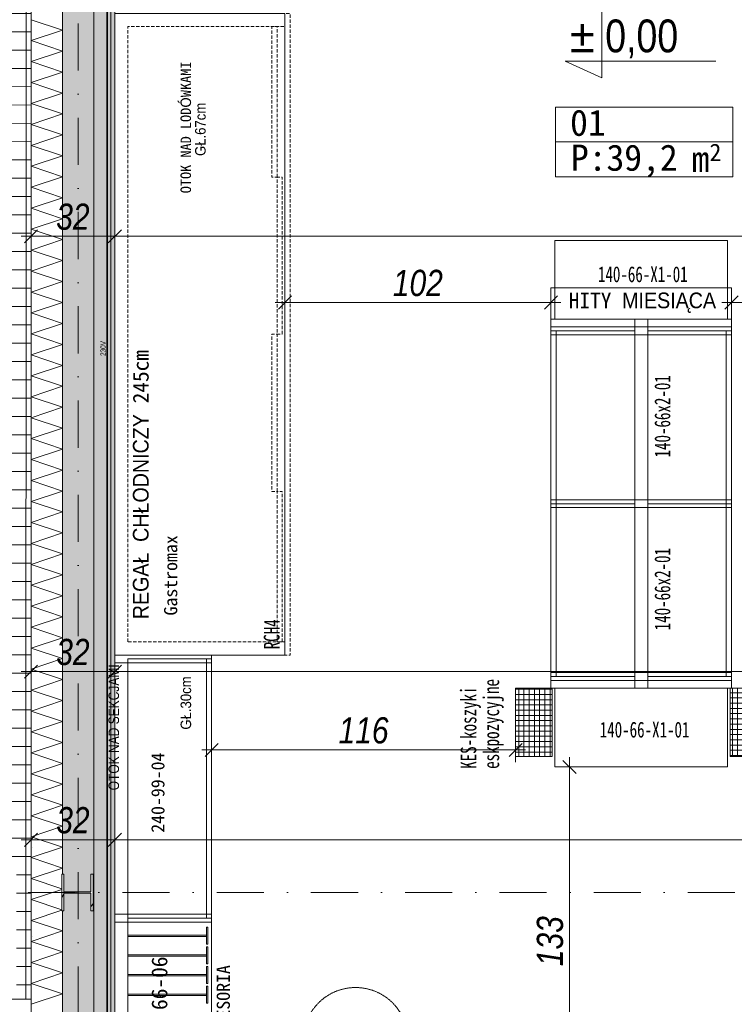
# Model space of a CAD drawing. Header units: millimetres. Extents: x -19278 to 18011, y -32369 to 41467.
# Tile 22 of 64: x -14100 to -11369, y 6896 to 10656. Entities that reach past the tile are written whole.
import ezdxf
from ezdxf.xclip import XClip

# ---------------------------------------------------------------- set-up
doc = ezdxf.new("R2010")
doc.units = ezdxf.units.MM
doc.header["$MEASUREMENT"] = 0
doc.header["$XCLIPFRAME"] = 0
doc.linetypes.add('DASHED', pattern=[19.05, 12.7, -6.35])
doc.linetypes.add('Kropki i Kreski', pattern=[360, 180, -90, 0, -90])
for name, color, linetype in [('2D - Rysunki i Obrazki', 7, 'Continuous'), ('PT.A.01_1_! konstrukcja stalowa', 7, 'Continuous'), ('PT.A.01_1_Rzuty - ogródek_Nr_pióra__7', 7, 'Continuous'), ('PT.A.01_1_Ściany zewnętrzne', 7, 'Continuous')]:
    doc.layers.add(name, color=color, linetype=linetype)
for name, color, linetype, lineweight, true_color in [('PT.A.01_1_! konstrukcja stalowa_Nr_pióra__28_Nr_pióra__10', 7, 'Continuous', 18, 0xa80f02), ('PT.A.01_1_Rzuty - ogródek_Nr_pióra__161_Nr_pióra__14', 7, 'Continuous', 18, 0x6a6a6a), ('PT.A.01_1_Rzuty - ogródek_Nr_pióra__205_Nr_pióra__2', 7, 'Continuous', 18, 0xe8e8e8), ('PT.A.01_1_Rzuty - ogródek_Nr_pióra__232_Nr_pióra__2', 7, 'Continuous', 18, 0xe8e8e8), ('PT.A.01_1_Strefy_Nr_pióra__133_Nr_pióra__12', 7, 'Continuous', 18, 0xb0b000), ('PT.A.01_1_Strefy_Nr_pióra__146_Nr_pióra__6', 7, 'Continuous', 18, 0x5eaeff), ('PT.A.01_1_Wnętrze - umeblowanie_Nr_pióra__133_Nr_pióra__12', 7, 'Continuous', 18, 0xb0b000), ('PT.A.01_1_Wnętrze - umeblowanie_Nr_pióra__146_Nr_pióra__6', 7, 'Continuous', 18, 0x5eaeff), ('PT.A.01_1_Wnętrze - umeblowanie_Nr_pióra__181_Nr_pióra__15', 7, 'Continuous', 18, 0x00c400), ('PT.A.01_1_Ściany zewnętrzne_Nr_pióra__174_Nr_pióra__22', 7, 'Continuous', 18, 0xe105fa)]:
    doc.layers.add(name, color=color, linetype=linetype, lineweight=lineweight, true_color=true_color)
for name, color, linetype, lineweight in [('PT.A.01_1_Metryczki pomieszczeń ArchiCADa_Nr_pióra__200_Nr_pióra__190', 190, 'Continuous', 18), ('PT.A.01_1_Osie_Nr_pióra__101_Nr_pióra__252', 252, 'Continuous', 18), ('PT.A.01_1_Rzuty - ogródek_Nr_pióra__41_Nr_pióra__7', 7, 'Continuous', 18), ('PT.A.01_1_Strefy_Nr_pióra__1_Nr_pióra__7', 7, 'Continuous', 18), ('PT.A.01_1_Strefy_Nr_pióra__201_Nr_pióra__7', 7, 'Continuous', 18), ('PT.A.01_1_Wnętrze - umeblowanie_Nr_pióra__101_Nr_pióra__252', 252, 'Continuous', 18), ('PT.A.01_1_Wnętrze - umeblowanie_Nr_pióra__1_Nr_pióra__7', 7, 'Continuous', 18), ('PT.A.01_1_Wnętrze - umeblowanie_Nr_pióra__20_Nr_pióra__1', 1, 'Continuous', 18), ('PT.A.01_1_Wnętrze - umeblowanie_Nr_pióra__60_Nr_pióra__230', 230, 'Continuous', 18), ('PT.A.01_1_Wnętrze - umeblowanie_Nr_pióra__7_Nr_pióra__7', 7, 'Continuous', 18), ('PT.A.01_1_Wymiarowanie_Nr_pióra__40_Nr_pióra__7', 7, 'Continuous', 18), ('PT.A.01_1_Znaczniki drzwi ArchiCADa_Nr_pióra__201_Nr_pióra__7', 7, 'Continuous', 18), ('PT.A.01_1_Ściany zewnętrzne_Nr_pióra__1_Nr_pióra__7', 7, 'Continuous', 18), ('PT.A.01_1_Ściany zewnętrzne_Nr_pióra__41_Nr_pióra__7', 7, 'Continuous', 18)]:
    doc.layers.add(name, color=color, linetype=linetype, lineweight=lineweight)
doc.styles.add('GENERATED_STYLE_1', font='txt')
doc.styles.add('GENERATED_STYLE_4', font='txt')
doc.styles.add('GENERATED_STYLE_5', font='txt')
doc.styles.add('GENERATED_STYLE_6', font='txt')
doc.styles.add('GENERATED_STYLE_8', font='txt')
doc.linetypes.add('Zygzak MAŁY', pattern='A,0,[1,PT.A.011.Shx,S=0.873016,R=0,X=0,Y=-2.75e-05],-110,0', length=110)

# ---------------------------------------------------------------- blocks, each defined once
blk = doc.blocks.new('Rysunek_1_1', base_point=(2114.4, 3072.6))
at = {"layer": 'PT.A.01_1_! konstrukcja stalowa', "linetype": 'Continuous', "lineweight": 0, "true_color": 0x000000}
h = blk.add_hatch(dxfattribs=at)
h.set_pattern_fill('Stal_0001', color=18, style=0, pattern_type=2)
h.set_pattern_definition([(56.608404, (-189831.09, 691936.45), (-93.929467, 61.915307), []), (56.608404, (-189862.4, 691957.09), (-93.929467, 61.915307), [])])
h.paths.add_polyline_path([(-13939.4, 7253.8), (-13930.9, 7253.8), (-13930.9, 7321), (-13827.9, 7321), (-13827.9, 7253.8), (-13819.4, 7253.8), (-13819.4, 7393.8), (-13827.9, 7393.8), (-13827.9, 7326.5), (-13930.9, 7326.5), (-13930.9, 7393.8), (-13939.4, 7393.8)])
at = {"layer": 'PT.A.01_1_Rzuty - ogródek_Nr_pióra__7', "linetype": 'Continuous', "lineweight": 0, "true_color": 0x000000}
h = blk.add_hatch(dxfattribs=at)
h.set_pattern_fill('Siatka_60x120_kopia_kopi_DE', color=18, style=0, pattern_type=2)
h.set_pattern_definition([(359.9746, (-15575.81, 9211.21), (0.031, 70), []), (89.975, (-15575.8, 9211.2), (-300, 0.133), [])])
h.paths.add_polyline_path([(-17056.4, 7416.9), (-17056.4, 6916.1), (-16411.8, 6915.6), (-16411.8, 7415.6), (-15360.6, 7415.6), (-15361.8, 6915.6), (-15161.8, 6915.1), (-15161.8, 7415.6), (-14111.7, 7415.6), (-14111.7, 6916.2), (-14056.4, 6916.1), (-14056.4, 11317), (-15306.4, 11317), (-15306.4, 11617), (-16556.4, 11617), (-16556.4, 7416.9)])
h.paths.add_polyline_path([(-16320.8, 7687.1), (-16320.8, 7692.2), (-16318.8, 7692.2), (-15898.2, 7692), (-15919.9, 7575.4), (-15989.3, 7573.3), (-16091.4, 7572), (-16193.5, 7572.8), (-16295.6, 7575.6)], flags=0)
h.paths.add_polyline_path([(-16320.8, 7693.3), (-16336.8, 8108.5), (-16336.8, 8109.2), (-16271.4, 8109.6), (-16205.9, 8109.8), (-16140.2, 8109.9), (-16074.6, 8109.9), (-16009, 8109.7), (-15943.4, 8109.4), (-15878, 8108.9), (-15878, 8108.2), (-15894.5, 7693.1), (-15901.9, 7693.1), (-15915.1, 7693.9), (-15915.1, 7693.2), (-15943.6, 7693.4), (-16009.2, 7693.8), (-16074.8, 7694), (-16140.5, 7694), (-16206.1, 7693.9), (-16271.7, 7693.6), (-16300.2, 7693.5), (-16300.2, 7694.1), (-16313.4, 7693.4)], flags=0)
h.paths.add_polyline_path([(-15861.9, 8140), (-16364.1, 8141.1), (-16362.9, 8665.6), (-15860.7, 8664.4)], flags=0)
h.paths.add_polyline_path([(-16335.5, 8697.4), (-16335.5, 8698.1), (-16317.4, 9113.2), (-16310.1, 9113.1), (-16296.9, 9112.4), (-16296.9, 9113), (-16268.3, 9112.7), (-16202.8, 9112.1), (-16137.2, 9111.7), (-16071.5, 9111.4), (-16005.9, 9111.3), (-15940.3, 9111.3), (-15911.8, 9111.4), (-15911.8, 9110.8), (-15898.6, 9111.4), (-15891.2, 9111.5), (-15876.6, 8696.2), (-15876.6, 8695.6), (-15942, 8695.4), (-16007.6, 8695.4), (-16073.2, 8695.5), (-16138.9, 8695.8), (-16204.5, 8696.2), (-16270, 8696.7)], flags=0)
h.paths.add_polyline_path([(-16315.5, 9114.3), (-16317.5, 9114.3), (-16317.4, 9119.4), (-16291.7, 9230.8), (-16189.6, 9233.2), (-16087.5, 9233.4), (-15985.4, 9231.7), (-15916, 9229.3), (-15894.9, 9112.6)], flags=0)
h.paths.add_polyline_path([(-15116.6, 7684.3), (-15116.7, 7689.4), (-15114.6, 7689.4), (-14694.1, 7689.2), (-14715.7, 7572.5), (-14785.2, 7570.5), (-14887.3, 7569.2), (-14989.4, 7570), (-15091.4, 7572.8)], flags=0)
h.paths.add_polyline_path([(-15109.3, 7690.6), (-15116.6, 7690.5), (-15132.7, 8105.7), (-15132.7, 8106.4), (-15067.3, 8106.8), (-15001.7, 8107), (-14936.1, 8107.1), (-14870.4, 8107.1), (-14804.8, 8106.9), (-14739.3, 8106.6), (-14673.8, 8106.1), (-14673.8, 8105.4), (-14690.4, 7690.3), (-14697.7, 7690.3), (-14710.9, 7691), (-14711, 7690.4), (-14739.5, 7690.6), (-14805.1, 7691), (-14870.7, 7691.1), (-14936.3, 7691.2), (-15002, 7691.1), (-15067.5, 7690.8), (-15096, 7690.7), (-15096.1, 7691.3)], flags=0)
h.paths.add_polyline_path([(-15159.9, 8138.3), (-15158.7, 8662.8), (-14154.4, 8660.4), (-14155.6, 8136)], flags=0)
h.paths.add_polyline_path([(-15131.3, 8694.6), (-15131.3, 8695.3), (-15113.3, 9110.4), (-15106, 9110.3), (-15092.8, 9109.5), (-15092.7, 9110.2), (-15064.2, 9109.9), (-14998.7, 9109.3), (-14933, 9108.9), (-14867.4, 9108.6), (-14801.7, 9108.5), (-14736.2, 9108.5), (-14707.7, 9108.6), (-14707.6, 9108), (-14694.4, 9108.6), (-14687.1, 9108.6), (-14672.5, 8693.4), (-14672.5, 8692.8), (-14737.9, 8692.6), (-14803.4, 8692.6), (-14869.1, 8692.7), (-14934.7, 8692.9), (-15000.4, 8693.4), (-15065.9, 8693.9)], flags=0)
h.paths.add_polyline_path([(-15111.3, 9111.5), (-15113.4, 9111.5), (-15113.3, 9116.6), (-15087.6, 9228), (-14985.5, 9230.3), (-14883.4, 9230.6), (-14781.3, 9228.9), (-14711.9, 9226.5), (-14690.7, 9109.8)], flags=0)
h.paths.add_polyline_path([(-15083.5, 9538), (-15108.7, 9649.5), (-15108.7, 9654.6), (-15106.7, 9654.6), (-14686.1, 9654.4), (-14707.8, 9537.7), (-14777.2, 9535.7), (-14879.3, 9534.4), (-14981.4, 9535.2)], flags=0)
h.paths.add_polyline_path([(-15108.7, 9655.7), (-15124.7, 10070.9), (-15124.7, 10071.6), (-15059.3, 10072), (-14993.8, 10072.2), (-14928.1, 10072.3), (-14862.5, 10072.3), (-14796.9, 10072.1), (-14731.3, 10071.8), (-14665.9, 10071.3), (-14665.9, 10070.6), (-14682.4, 9655.5), (-14689.8, 9655.5), (-14703, 9656.2), (-14703, 9655.6), (-14731.5, 9655.8), (-14797.1, 9656.2), (-14862.7, 9656.3), (-14928.4, 9656.4), (-14994, 9656.3), (-15059.6, 9656), (-15088.1, 9655.8), (-15088.1, 9656.5), (-15101.3, 9655.8)], flags=0)
h.paths.add_polyline_path([(-15152, 10103.5), (-15150.8, 10628), (-14146.4, 10625.6), (-14147.7, 10101.2)], flags=0)
h.paths.add_polyline_path([(-14614.5, 7683.1), (-14614.5, 7688.3), (-14612.5, 7688.2), (-14191.9, 7688), (-14213.6, 7571.4), (-14283, 7569.3), (-14385.1, 7568), (-14487.2, 7568.8), (-14589.3, 7571.6)], flags=0)
h.paths.add_polyline_path([(-14614.5, 7689.3), (-14630.5, 8104.5), (-14630.5, 8105.2), (-14565.1, 8105.6), (-14499.6, 8105.8), (-14433.9, 8106), (-14368.3, 8105.9), (-14302.6, 8105.7), (-14237.1, 8105.4), (-14171.7, 8104.9), (-14171.7, 8104.3), (-14188.2, 7689.1), (-14195.6, 7689.2), (-14208.8, 7689.9), (-14208.8, 7689.3), (-14237.3, 7689.4), (-14302.9, 7689.8), (-14368.5, 7690), (-14434.2, 7690), (-14499.8, 7689.9), (-14565.4, 7689.6), (-14593.9, 7689.5), (-14593.9, 7690.1), (-14607.1, 7689.4)], flags=0)
h.paths.add_polyline_path([(-15123.4, 10659.8), (-15123.4, 10660.5), (-15105.3, 11075.6), (-15098, 11075.5), (-15084.8, 11074.7), (-15084.8, 11075.4), (-15056.2, 11075.1), (-14990.7, 11074.5), (-14925.1, 11074.1), (-14859.4, 11073.8), (-14793.8, 11073.7), (-14728.2, 11073.7), (-14699.7, 11073.8), (-14699.7, 11073.2), (-14686.5, 11073.8), (-14679.1, 11073.8), (-14664.5, 10658.6), (-14664.5, 10657.9), (-14729.9, 10657.8), (-14795.5, 10657.7), (-14861.1, 10657.9), (-14926.8, 10658.1), (-14992.4, 10658.6), (-15057.9, 10659.1)], flags=0)
h.paths.add_polyline_path([(-14629.2, 8693.5), (-14629.1, 8694.1), (-14611.1, 9109.2), (-14603.8, 9109.1), (-14590.6, 9108.4), (-14590.6, 9109), (-14562, 9108.7), (-14496.5, 9108.1), (-14430.9, 9107.7), (-14365.2, 9107.4), (-14299.6, 9107.3), (-14234, 9107.3), (-14205.5, 9107.4), (-14205.5, 9106.8), (-14192.3, 9107.4), (-14184.9, 9107.5), (-14170.3, 8692.2), (-14170.3, 8691.6), (-14235.7, 8691.4), (-14301.3, 8691.4), (-14366.9, 8691.5), (-14432.6, 8691.8), (-14498.2, 8692.2), (-14563.7, 8692.7)], flags=0)
h.paths.add_polyline_path([(-15103.4, 11076.7), (-15105.4, 11076.7), (-15105.3, 11081.8), (-15079.6, 11193.2), (-14977.5, 11195.5), (-14875.4, 11195.8), (-14773.3, 11194.1), (-14703.9, 11191.7), (-14682.8, 11074.9)], flags=0)
h.paths.add_polyline_path([(-14611.2, 9110.3), (-14611.1, 9115.4), (-14585.4, 9226.9), (-14483.3, 9229.2), (-14381.2, 9229.4), (-14279.1, 9227.7), (-14209.7, 9225.3), (-14188.6, 9108.6), (-14609.1, 9110.3)], flags=0)
h.paths.add_polyline_path([(-14606.5, 9648.3), (-14606.6, 9653.5), (-14604.5, 9653.4), (-14183.9, 9653.2), (-14205.6, 9536.6), (-14275, 9534.5), (-14377.1, 9533.2), (-14479.2, 9534), (-14581.3, 9536.8)], flags=0)
h.paths.add_polyline_path([(-14599.2, 9654.6), (-14606.5, 9654.5), (-14622.6, 10069.7), (-14622.6, 10070.4), (-14557.2, 10070.8), (-14491.6, 10071), (-14426, 10071.1), (-14360.3, 10071.1), (-14294.7, 10070.9), (-14229.1, 10070.6), (-14163.7, 10070.1), (-14163.7, 10069.4), (-14180.3, 9654.3), (-14187.6, 9654.4), (-14200.8, 9655.1), (-14200.8, 9654.5), (-14229.4, 9654.6), (-14294.9, 9655), (-14360.6, 9655.2), (-14426.2, 9655.2), (-14491.8, 9655.1), (-14557.4, 9654.8), (-14585.9, 9654.7), (-14586, 9655.3)], flags=0)
h.paths.add_polyline_path([(-14555.8, 10657.9), (-14621.2, 10658.7), (-14621.2, 10659.3), (-14603.2, 11074.4), (-14595.9, 11074.3), (-14582.6, 11073.6), (-14582.6, 11074.2), (-14554.1, 11073.9), (-14488.5, 11073.3), (-14422.9, 11072.9), (-14357.3, 11072.6), (-14291.6, 11072.5), (-14226.1, 11072.5), (-14197.5, 11072.6), (-14197.5, 11072), (-14184.3, 11072.6), (-14177, 11072.7), (-14162.4, 10657.4), (-14162.4, 10656.8), (-14227.8, 10656.6), (-14293.3, 10656.6), (-14359, 10656.7), (-14424.6, 10657), (-14490.2, 10657.4)], flags=0)
h.paths.add_polyline_path([(-14601.2, 11075.5), (-14603.3, 11075.5), (-14603.2, 11080.6), (-14577.4, 11192.1), (-14475.4, 11194.4), (-14373.3, 11194.6), (-14271.2, 11192.9), (-14201.7, 11190.5), (-14180.6, 11073.8)], flags=0)
at = {"layer": 'PT.A.01_1_Strefy_Nr_pióra__146_Nr_pióra__6', "linetype": 'Continuous'}
h = blk.add_hatch(dxfattribs=at)
h.set_pattern_fill('Siatka_0001', color=256, style=0, pattern_type=2)
h.set_pattern_definition([(180, (195583.805, 262726.477), (0, 20), []), (90, (195583.805, 262726.477), (-20, 0), [])])
h.paths.add_polyline_path([(-11384.6, 8103.1), (-11384.6, 7843.1), (-11244.6, 7843.1), (-11244.6, 8103.1)])
at = {"layer": 'PT.A.01_1_Wnętrze - umeblowanie_Nr_pióra__146_Nr_pióra__6', "linetype": 'Continuous'}
h = blk.add_hatch(dxfattribs=at)
h.set_pattern_fill('Siatka_0001', color=256, style=0, pattern_type=2)
h.set_pattern_definition([(180, (-219033.031, -246780.227), (0, 20), []), (90, (-219033.031, -246780.227), (-20, 0), [])])
h.paths.add_polyline_path([(-12064.6, 7843.1), (-12064.6, 8103.1), (-12204.6, 8103.1), (-12204.6, 7843.1)])
at = {"layer": 'PT.A.01_1_Ściany zewnętrzne', "linetype": 'Continuous', "lineweight": 0, "true_color": 0xffffff}
for points in [[(-13936.4, 5540.5), (-13816.4, 5540.5), (-13816.4, 11674), (-13824.9, 11674), (-13824.9, 11705.5), (-13860.6, 11741.3), (-13927.9, 11741.3), (-13927.9, 11674), (-13936.4, 11674), (-13936.4, 11814), (-13933.4, 11814), (-13936.4, 11817), (-13936.4, 7393.8), (-13930.9, 7393.8), (-13930.9, 7326.5), (-13827.9, 7326.5), (-13827.9, 7393.8), (-13819.4, 7393.8), (-13819.4, 7253.8), (-13827.9, 7253.8), (-13827.9, 7321), (-13930.9, 7321), (-13930.9, 7253.8), (-13936.4, 7253.8)], [(-13816.4, 11674), (-13816.4, 5540.5), (-13766.4, 5540.5), (-13766.4, 11647), (-13816.4, 11697)], [(-13751.4, 5550.5), (-13751.4, 11632), (-13766.4, 11647), (-13766.4, 5550.5)], [(-13736.4, 5560.5), (-13736.4, 11617), (-13751.4, 11632), (-13751.4, 5560.5)]]:
    blk.add_hatch(color=7, dxfattribs=at).paths.add_polyline_path(points)
at = {"layer": 'PT.A.01_1_! konstrukcja stalowa_Nr_pióra__28_Nr_pióra__10', "linetype": 'Continuous'}
for p, q in [((-13939.2, 7393.8), (-13939.4, 7393.8)), ((-13939.4, 7393.8), (-13939.4, 7253.8)), ((-13930.9, 7393.8), (-13939.2, 7393.8)), ((-13930.9, 7326.5), (-13930.9, 7393.8)), ((-13819.4, 7393.8), (-13827.9, 7393.8)), ((-13827.9, 7393.8), (-13827.9, 7326.5)), ((-13819.4, 7253.8), (-13819.4, 7393.8)), ((-13827.9, 7326.5), (-13930.9, 7326.5)), ((-13930.9, 7253.8), (-13930.9, 7321)), ((-13930.9, 7321), (-13827.9, 7321)), ((-13827.9, 7321), (-13827.9, 7253.8)), ((-13939.4, 7253.8), (-13939.2, 7253.8)), ((-13939.2, 7253.8), (-13930.9, 7253.8)), ((-13827.9, 7253.8), (-13819.4, 7253.8))]:
    blk.add_line(p, q, dxfattribs=at)
at = {"layer": 'PT.A.01_1_Metryczki pomieszczeń ArchiCADa_Nr_pióra__200_Nr_pióra__190', "linetype": 'Continuous'}
for p, q in [((-12052.9, 10322.9), (-11375.2, 10322.9)), ((-12052.9, 10189.6), (-12052.9, 10322.9)), ((-11375.2, 10322.9), (-11375.2, 10189.6)), ((-11375.2, 10189.6), (-12052.9, 10189.6)), ((-12052.9, 10189.6), (-11375.2, 10189.6)), ((-12052.9, 10056.2), (-12052.9, 10189.6)), ((-11375.2, 10189.6), (-11375.2, 10056.2)), ((-11375.2, 10056.2), (-12052.9, 10056.2))]:
    blk.add_line(p, q, dxfattribs=at)
at = {"layer": 'PT.A.01_1_Osie_Nr_pióra__101_Nr_pióra__252', "linetype": 'Kropki i Kreski'}
for p, q in [((-13876.4, 379.6), (-13876.4, 13044.6)), ((-18028.2, 7323.5), (370.6, 7323.5))]:
    blk.add_line(p, q, dxfattribs=at)
at = {"layer": 'PT.A.01_1_Rzuty - ogródek_Nr_pióra__161_Nr_pióra__14', "linetype": 'Continuous', "flags": 128}
blk.add_lwpolyline([(-17056.4, 7416.1), (-17056.4, 11617), (-14056.4, 11617), (-14056.4, 7416.1)], dxfattribs=at)
blk.add_lwpolyline([(-17056.4, 11617), (-14056.4, 11617), (-14056.4, 6916.1), (-17056.4, 6916.1)], close=True, dxfattribs=at)
at = {"layer": 'PT.A.01_1_Rzuty - ogródek_Nr_pióra__205_Nr_pióra__2', "linetype": 'Continuous', "flags": 128}
blk.add_lwpolyline([(-17056.4, 11617), (-14056.4, 11617), (-14056.4, 6916.1), (-17056.4, 6916.1)], close=True, dxfattribs=at)
at = {"layer": 'PT.A.01_1_Rzuty - ogródek_Nr_pióra__232_Nr_pióra__2', "linetype": 'Continuous'}
for p, q in [((-14049.4, 7493.5), (-14049.3, 7493.5)), ((-14049.4, 7493.5), (-14049.3, 7493.5)), ((-14049.4, 7153.5), (-14049.3, 7153.5)), ((-14049.4, 7153.5), (-14049.3, 7153.5))]:
    blk.add_line(p, q, dxfattribs=at)
at = {"layer": 'PT.A.01_1_Rzuty - ogródek_Nr_pióra__41_Nr_pióra__7', "linetype": 'Continuous'}
blk.add_line((-14056.4, 11937), (-14056.4, 975.2), dxfattribs=at)
at = {"layer": 'PT.A.01_1_Strefy_Nr_pióra__146_Nr_pióra__6', "linetype": 'Continuous', "flags": 128}
blk.add_lwpolyline([(-11384.6, 8103.1), (-11384.6, 7843.1), (-11244.6, 7843.1), (-11244.6, 8103.1)], close=True, dxfattribs=at)
at = {"layer": 'PT.A.01_1_Wnętrze - umeblowanie_Nr_pióra__101_Nr_pióra__252', "linetype": 'Continuous'}
for p, q in [((-12069.6, 9527.2), (-12070.1, 9527.2)), ((-12069.6, 9527.2), (-12070.1, 9527.2)), ((-11379.6, 9340.5), (-11380.1, 9340.5)), ((-11379.6, 9340.5), (-11380.1, 9340.5)), ((-11379.6, 8163.1), (-11380.1, 8163.1)), ((-11379.6, 8163.1), (-11380.1, 8163.1)), ((-12054.6, 7843.1), (-12054.6, 8103.1)), ((-12054.6, 7843.1), (-12054.6, 8103.1)), ((-11394.6, 8103.1), (-11394.6, 7843.1)), ((-11394.6, 8103.1), (-11394.6, 7843.1)), ((-12204.6, 7843.1), (-12205.1, 7843.1)), ((-11394.6, 7803.1), (-11395.1, 7803.1)), ((-11394.6, 7803.1), (-11395.1, 7803.1))]:
    blk.add_line(p, q, dxfattribs=at)
at = {"layer": 'PT.A.01_1_Wnętrze - umeblowanie_Nr_pióra__101_Nr_pióra__252', "linetype": 'Continuous', "flags": 128}
for points in [[(-12069.6, 9483.1), (-12069.6, 9633.1), (-11379.6, 9633.1), (-11379.6, 9483.1)], [(-12069.6, 9513.1), (-11379.6, 9513.1), (-11379.6, 9483.1), (-12069.6, 9483.1)], [(-11699.6, 9483.1), (-11699.6, 9513.1), (-11749.6, 9513.1), (-11749.6, 9483.1)], [(-11699.6, 9453.1), (-12069.6, 9453.1), (-12069.6, 9483.1), (-11699.6, 9483.1)], [(-11749.6, 9453.1), (-11379.6, 9453.1), (-11379.6, 9483.1), (-11749.6, 9483.1)], [(-11699.6, 9483.1), (-11699.6, 9453.1), (-11749.6, 9453.1), (-11749.6, 9483.1)], [(-11699.6, 9483.1), (-11699.6, 9453.1), (-11749.6, 9453.1), (-11749.6, 9483.1)], [(-11699.6, 8793.1), (-12069.6, 8793.1), (-12069.6, 8823.1), (-11699.6, 8823.1)], [(-11699.6, 8793.1), (-12069.6, 8793.1), (-12069.6, 8823.1), (-11699.6, 8823.1)], [(-11699.6, 8793.1), (-12069.6, 8793.1), (-12069.6, 8823.1), (-11699.6, 8823.1)], [(-11749.6, 8793.1), (-11379.6, 8793.1), (-11379.6, 8823.1), (-11749.6, 8823.1)], [(-11699.6, 8823.1), (-11699.6, 8793.1), (-11749.6, 8793.1), (-11749.6, 8823.1)], [(-11749.6, 8793.1), (-11379.6, 8793.1), (-11379.6, 8823.1), (-11749.6, 8823.1)], [(-11699.6, 8793.1), (-11699.6, 8823.1), (-11749.6, 8823.1), (-11749.6, 8793.1)], [(-11749.6, 8793.1), (-11379.6, 8793.1), (-11379.6, 8823.1), (-11749.6, 8823.1)], [(-11699.6, 8823.1), (-11699.6, 8793.1), (-11749.6, 8793.1), (-11749.6, 8823.1)], [(-11699.6, 8148.1), (-11699.6, 8808.1), (-11379.6, 8808.1), (-11379.6, 8148.1)], [(-11699.6, 8133.1), (-11699.6, 8163.1), (-11749.6, 8163.1), (-11749.6, 8133.1)]]:
    blk.add_lwpolyline(points, close=True, dxfattribs=at)
at = {"layer": 'PT.A.01_1_Wnętrze - umeblowanie_Nr_pióra__146_Nr_pióra__6', "linetype": 'Continuous'}
for p, q in [((-12069.6, 9277.4), (-12069.6, 9413.4)), ((-11379.6, 9408.5), (-11379.6, 9272.5))]:
    blk.add_line(p, q, dxfattribs=at)
at = {"layer": 'PT.A.01_1_Wnętrze - umeblowanie_Nr_pióra__146_Nr_pióra__6', "linetype": 'Continuous', "flags": 128}
for points in [[(-12054.6, 9513.1), (-11394.6, 9513.1), (-11394.6, 9813.1), (-12054.6, 9813.1)], [(-12069.6, 9513.1), (-11379.6, 9513.1), (-11379.6, 9483.1), (-12069.6, 9483.1)], [(-11699.6, 9483.1), (-11699.6, 9513.1), (-11749.6, 9513.1), (-11749.6, 9483.1)], [(-11699.6, 9453.1), (-12069.6, 9453.1), (-12069.6, 9483.1), (-11699.6, 9483.1)], [(-11749.6, 9453.1), (-11379.6, 9453.1), (-11379.6, 9483.1), (-11749.6, 9483.1)], [(-11749.6, 8808.1), (-11749.6, 9468.1), (-12069.6, 9468.1), (-12069.6, 8808.1)], [(-11749.6, 8808.1), (-11749.6, 9468.1), (-12049.6, 9468.1), (-12049.6, 8808.1)], [(-11699.6, 8808.1), (-11699.6, 9468.1), (-11379.6, 9468.1), (-11379.6, 8808.1)], [(-11399.6, 8808.1), (-11399.6, 9468.1), (-11699.6, 9468.1), (-11699.6, 8808.1)], [(-11699.6, 8793.1), (-12069.6, 8793.1), (-12069.6, 8823.1), (-11699.6, 8823.1)], [(-11749.6, 8148.1), (-11749.6, 8808.1), (-12069.6, 8808.1), (-12069.6, 8148.1)], [(-11749.6, 8148.1), (-11749.6, 8808.1), (-12049.6, 8808.1), (-12049.6, 8148.1)], [(-11749.6, 8793.1), (-11379.6, 8793.1), (-11379.6, 8823.1), (-11749.6, 8823.1)], [(-11399.6, 8148.1), (-11399.6, 8808.1), (-11699.6, 8808.1), (-11699.6, 8148.1)], [(-11699.6, 8148.1), (-11699.6, 8808.1), (-11379.6, 8808.1), (-11379.6, 8148.1)], [(-13736.4, 8200.2), (-13366.4, 8200.2), (-13366.4, 8230.2), (-13736.4, 8230.2)], [(-13686.4, 7225.2), (-13686.4, 8215.2), (-13366.4, 8215.2), (-13366.4, 7225.2)], [(-13686.4, 7225.2), (-13686.4, 8215.2), (-13386.4, 8215.2), (-13386.4, 7225.2)], [(-11699.6, 8133.1), (-12069.6, 8133.1), (-12069.6, 8163.1), (-11699.6, 8163.1)], [(-11749.6, 8133.1), (-11379.6, 8133.1), (-11379.6, 8163.1), (-11749.6, 8163.1)], [(-11699.6, 8133.1), (-11699.6, 8163.1), (-11749.6, 8163.1), (-11749.6, 8133.1)], [(-11379.6, 8103.1), (-12069.6, 8103.1), (-12069.6, 8133.1), (-11379.6, 8133.1)], [(-11749.6, 8133.1), (-11749.6, 8103.1), (-11699.6, 8103.1), (-11699.6, 8133.1)], [(-12064.6, 7843.1), (-12064.6, 8103.1), (-12204.6, 8103.1), (-12204.6, 7843.1)], [(-11394.6, 8103.1), (-12054.6, 8103.1), (-12054.6, 7803.1), (-11394.6, 7803.1)], [(-13686.4, 6565.5), (-13686.4, 7225.5), (-13366.4, 7225.5), (-13366.4, 6565.5)], [(-13381.4, 7125.5), (-13381.4, 7190.5), (-13386.4, 7190.5), (-13386.4, 7125.5)], [(-13381.4, 7050.5), (-13381.4, 7115.5), (-13386.4, 7115.5), (-13386.4, 7050.5)], [(-13381.4, 6975.5), (-13381.4, 7040.5), (-13386.4, 7040.5), (-13386.4, 6975.5)], [(-13381.4, 6900.5), (-13381.4, 6965.5), (-13386.4, 6965.5), (-13386.4, 6900.5)]]:
    blk.add_lwpolyline(points, close=True, dxfattribs=at)
for points in [[(-13736.4, 7210.2), (-13366.4, 7210.2), (-13366.4, 7240.2), (-13736.4, 7240.2), (-13736.4, 7210.2), (-13686.4, 7210.2), (-13686.4, 7240.2)], [(-13686.4, 7155.5), (-13386.4, 7155.5), (-13386.4, 7160.5), (-13686.4, 7160.5)], [(-13686.4, 7080.5), (-13386.4, 7080.5), (-13386.4, 7085.5), (-13686.4, 7085.5)], [(-13686.4, 7005.5), (-13386.4, 7005.5), (-13386.4, 7010.5), (-13686.4, 7010.5)], [(-13686.4, 6930.5), (-13386.4, 6930.5), (-13386.4, 6935.5), (-13686.4, 6935.5)]]:
    blk.add_lwpolyline(points, dxfattribs=at)
at = {"layer": 'PT.A.01_1_Wnętrze - umeblowanie_Nr_pióra__181_Nr_pióra__15', "linetype": 'DASHED', "flags": 128}
for points in [[(-13736.4, 8230.2), (-13736.4, 10680.2), (-13066.4, 10680.2), (-13066.4, 8230.2)], [(-13686.4, 8280.2), (-13686.4, 10630.2), (-13086.4, 10630.2), (-13086.4, 8280.2)], [(-13116.4, 10055.2), (-13116.4, 10630.2), (-13136.4, 10630.2), (-13136.4, 10055.2)], [(-13096.4, 9455.2), (-13096.4, 10055.2), (-13116.4, 10055.2), (-13116.4, 9455.2)], [(-13116.4, 8855.2), (-13116.4, 9455.2), (-13136.4, 9455.2), (-13136.4, 8855.2)], [(-13096.4, 8280.2), (-13096.4, 8855.2), (-13116.4, 8855.2), (-13116.4, 8280.2)]]:
    blk.add_lwpolyline(points, close=True, dxfattribs=at)
at = {"layer": 'PT.A.01_1_Wnętrze - umeblowanie_Nr_pióra__181_Nr_pióra__15', "linetype": 'Continuous', "flags": 128}
blk.add_lwpolyline([(-13736.4, 8230.2), (-13086.4, 8230.2), (-13086.4, 10680.2), (-13736.4, 10680.2)], close=True, dxfattribs=at)
at = {"layer": 'PT.A.01_1_Wnętrze - umeblowanie_Nr_pióra__1_Nr_pióra__7', "linetype": 'Zygzak MAŁY'}
blk.add_line((-13763.9, 11697), (-13763.9, 5540.5), dxfattribs=at)
at = {"layer": 'PT.A.01_1_Wnętrze - umeblowanie_Nr_pióra__1_Nr_pióra__7', "linetype": 'Continuous', "flags": 128}
blk.add_lwpolyline([(-11875.9, 10730.4), (-11875.9, 10433.8), (-12015.3, 10498.4), (-11439.7, 10498.4)], dxfattribs=at)
at = {"layer": 'PT.A.01_1_Wymiarowanie_Nr_pióra__40_Nr_pióra__7', "linetype": 'Continuous'}
for p, q in [((-14031.4, 9854.3), (-14081.4, 9804.3)), ((-14056.4, 9782.4), (-14056.4, 9876.2)), ((-13711.4, 9854.3), (-13761.4, 9804.3)), ((-13711.4, 9854.3), (-13761.4, 9804.3)), ((-13736.4, 9782.4), (-13736.4, 9876.2)), ((-14093.9, 9829.3), (-14056.4, 9829.3)), ((-14056.4, 9829.3), (-13736.4, 9829.3)), ((-13736.4, 9829.3), (-7336.4, 9829.3)), ((-13736.4, 9829.3), (-7336.4, 9829.3)), ((-13061.4, 9601.4), (-13111.4, 9551.4)), ((-13086.4, 9529.5), (-13086.4, 9623.3)), ((-12094.6, 9551.4), (-12044.6, 9601.4)), ((-12069.6, 9529.5), (-12069.6, 9623.3)), ((-11354.6, 9601.4), (-11404.6, 9551.4)), ((-11379.6, 9529.5), (-11379.6, 9623.3)), ((-13123.9, 9576.4), (-13086.4, 9576.4)), ((-13086.4, 9576.4), (-12069.6, 9576.4)), ((-12069.6, 9576.4), (-12032.1, 9576.4)), ((-11417.1, 9576.4), (-11379.6, 9576.4)), ((-11379.6, 9576.4), (-9995.6, 9576.4)), ((-14056.4, 8213.9), (-14056.4, 8120.2)), ((-13736.4, 8213.9), (-13736.4, 8120.2)), ((-13736.4, 8213.9), (-13736.4, 8120.2)), ((-14056.4, 8167.1), (-14093.9, 8167.1)), ((-14031.4, 8192.1), (-14081.4, 8142.1)), ((-13736.4, 8167.1), (-14056.4, 8167.1)), ((-13761.4, 8142.1), (-13711.4, 8192.1)), ((-13761.4, 8142.1), (-13711.4, 8192.1)), ((-7336.4, 8167.1), (-13736.4, 8167.1)), ((-7336.4, 8167.1), (-13736.4, 8167.1)), ((-13366.4, 7820.9), (-13366.4, 7914.7)), ((-12204.6, 7820.9), (-12204.6, 7914.7)), ((-13403.9, 7867.8), (-13366.4, 7867.8)), ((-13341.4, 7892.8), (-13391.4, 7842.8)), ((-13366.4, 7867.8), (-12204.6, 7867.8)), ((-12229.6, 7842.8), (-12179.6, 7892.8)), ((-12204.6, 7867.8), (-12167.1, 7867.8)), ((-11973.9, 7778.1), (-12023.9, 7828.1)), ((-11998.9, 7803.1), (-11998.9, 7840.6)), ((-11952, 7803.1), (-12045.8, 7803.1)), ((-11998.9, 6472.5), (-11998.9, 7803.1)), ((-14056.4, 7477.8), (-14056.4, 7571.6)), ((-13736.4, 7477.8), (-13736.4, 7571.6)), ((-13736.4, 7477.8), (-13736.4, 7571.6)), ((-14093.9, 7524.7), (-14056.4, 7524.7)), ((-14031.4, 7549.7), (-14081.4, 7499.7)), ((-14056.4, 7524.7), (-13736.4, 7524.7)), ((-13711.4, 7549.7), (-13761.4, 7499.7)), ((-13711.4, 7549.7), (-13761.4, 7499.7)), ((-13736.4, 7524.7), (-7336.4, 7524.7)), ((-13736.4, 7524.7), (-7336.4, 7524.7))]:
    blk.add_line(p, q, dxfattribs=at)
at = {"layer": 'PT.A.01_1_Znaczniki drzwi ArchiCADa_Nr_pióra__201_Nr_pióra__7', "linetype": 'Continuous'}
blk.add_arc((-12816.4, 6760.5), 200, 360, 180, dxfattribs=at)
at = {"layer": 'PT.A.01_1_Ściany zewnętrzne_Nr_pióra__174_Nr_pióra__22', "linetype": 'Continuous'}
for p, q in [((-13936.4, 10616.5), (-14056.4, 10656.5)), ((-14056.4, 10576.5), (-13936.4, 10616.5)), ((-13936.4, 10536.5), (-14056.4, 10576.5)), ((-14056.4, 10496.5), (-13936.4, 10536.5)), ((-13936.4, 10456.5), (-14056.4, 10496.5)), ((-14056.4, 10416.5), (-13936.4, 10456.5)), ((-13936.4, 10376.5), (-14056.4, 10416.5)), ((-14056.4, 10336.5), (-13936.4, 10376.5)), ((-13936.4, 10296.5), (-14056.4, 10336.5)), ((-14056.4, 10256.5), (-13936.4, 10296.5)), ((-13936.4, 10216.5), (-14056.4, 10256.5)), ((-14056.4, 10176.5), (-13936.4, 10216.5)), ((-13936.4, 10136.5), (-14056.4, 10176.5)), ((-14056.4, 10096.5), (-13936.4, 10136.5)), ((-13936.4, 10056.5), (-14056.4, 10096.5)), ((-14056.4, 10016.5), (-13936.4, 10056.5)), ((-13936.4, 9976.5), (-14056.4, 10016.5)), ((-14056.4, 9936.5), (-13936.4, 9976.5)), ((-13936.4, 9896.5), (-14056.4, 9936.5)), ((-14056.4, 9856.5), (-13936.4, 9896.5)), ((-13936.4, 9816.5), (-14056.4, 9856.5)), ((-14056.4, 9776.5), (-13936.4, 9816.5)), ((-13936.4, 9736.5), (-14056.4, 9776.5)), ((-14056.4, 9696.5), (-13936.4, 9736.5)), ((-13936.4, 9656.5), (-14056.4, 9696.5)), ((-14056.4, 9616.5), (-13936.4, 9656.5)), ((-13936.4, 9576.5), (-14056.4, 9616.5)), ((-14056.4, 9536.5), (-13936.4, 9576.5)), ((-13936.4, 9496.5), (-14056.4, 9536.5)), ((-14056.4, 9456.5), (-13936.4, 9496.5)), ((-13936.4, 9416.5), (-14056.4, 9456.5)), ((-14056.4, 9376.5), (-13936.4, 9416.5)), ((-13936.4, 9336.5), (-14056.4, 9376.5)), ((-14056.4, 9296.5), (-13936.4, 9336.5)), ((-13936.4, 9256.5), (-14056.4, 9296.5)), ((-14056.4, 9216.5), (-13936.4, 9256.5)), ((-13936.4, 9176.5), (-14056.4, 9216.5)), ((-14056.4, 9136.5), (-13936.4, 9176.5)), ((-13936.4, 9096.5), (-14056.4, 9136.5)), ((-14056.4, 9056.5), (-13936.4, 9096.5)), ((-13936.4, 9016.5), (-14056.4, 9056.5)), ((-14056.4, 8976.5), (-13936.4, 9016.5)), ((-13936.4, 8936.5), (-14056.4, 8976.5)), ((-14056.4, 8896.5), (-13936.4, 8936.5)), ((-13936.4, 8856.5), (-14056.4, 8896.5)), ((-14056.4, 8816.5), (-13936.4, 8856.5)), ((-13936.4, 8776.5), (-14056.4, 8816.5)), ((-14056.4, 8736.5), (-13936.4, 8776.5)), ((-13936.4, 8696.5), (-14056.4, 8736.5)), ((-14056.4, 8656.5), (-13936.4, 8696.5)), ((-13936.4, 8616.5), (-14056.4, 8656.5)), ((-14056.4, 8576.5), (-13936.4, 8616.5)), ((-13936.4, 8536.5), (-14056.4, 8576.5)), ((-14056.4, 8496.5), (-13936.4, 8536.5)), ((-13936.4, 8456.5), (-14056.4, 8496.5)), ((-14056.4, 8416.5), (-13936.4, 8456.5)), ((-13936.4, 8376.5), (-14056.4, 8416.5)), ((-14056.4, 8336.5), (-13936.4, 8376.5)), ((-13936.4, 8296.5), (-14056.4, 8336.5)), ((-14056.4, 8256.5), (-13936.4, 8296.5)), ((-13936.4, 8216.5), (-14056.4, 8256.5)), ((-14056.4, 8176.5), (-13936.4, 8216.5)), ((-13936.4, 8136.5), (-14056.4, 8176.5)), ((-14056.4, 8096.5), (-13936.4, 8136.5)), ((-13936.4, 8056.5), (-14056.4, 8096.5)), ((-14056.4, 8016.5), (-13936.4, 8056.5)), ((-13936.4, 7976.5), (-14056.4, 8016.5)), ((-14056.4, 7936.5), (-13936.4, 7976.5)), ((-13936.4, 7896.5), (-14056.4, 7936.5)), ((-14056.4, 7856.5), (-13936.4, 7896.5)), ((-13936.4, 7816.5), (-14056.4, 7856.5)), ((-14056.4, 7776.5), (-13936.4, 7816.5)), ((-13936.4, 7736.5), (-14056.4, 7776.5)), ((-14056.4, 7696.5), (-13936.4, 7736.5)), ((-13936.4, 7656.5), (-14056.4, 7696.5)), ((-14056.4, 7616.5), (-13936.4, 7656.5)), ((-13936.4, 7576.5), (-14056.4, 7616.5)), ((-14056.4, 7536.5), (-13936.4, 7576.5)), ((-13936.4, 7496.5), (-14056.4, 7536.5)), ((-14056.4, 7456.5), (-13936.4, 7496.5)), ((-13936.4, 7416.5), (-14056.4, 7456.5)), ((-14056.4, 7376.5), (-13936.4, 7416.5)), ((-13939.4, 7337.4), (-14056.4, 7376.5)), ((-14056.4, 7296.5), (-13939.4, 7335.5)), ((-13939.4, 7257.4), (-14056.4, 7296.5)), ((-14056.4, 7216.5), (-13939.4, 7255.5)), ((-13936.4, 7176.5), (-14056.4, 7216.5)), ((-14056.4, 7136.5), (-13936.4, 7176.5)), ((-13936.4, 7096.5), (-14056.4, 7136.5)), ((-14056.4, 7056.5), (-13936.4, 7096.5)), ((-13936.4, 7016.5), (-14056.4, 7056.5)), ((-14056.4, 6976.5), (-13936.4, 7016.5)), ((-13936.4, 6936.5), (-14056.4, 6976.5)), ((-14056.4, 6896.5), (-13936.4, 6936.5))]:
    blk.add_line(p, q, dxfattribs=at)
at = {"layer": 'PT.A.01_1_Ściany zewnętrzne_Nr_pióra__1_Nr_pióra__7', "linetype": 'Continuous', "flags": 128}
blk.add_lwpolyline([(-13736.4, 5560.5), (-13736.4, 11617)], dxfattribs=at)
at = {"layer": 'PT.A.01_1_Ściany zewnętrzne_Nr_pióra__41_Nr_pióra__7', "linetype": 'Continuous'}
for p, q in [((-13936.4, 11817), (-13936.4, 7393.8)), ((-13816.4, 5540.5), (-13816.4, 11674)), ((-13766.4, 5540.5), (-13766.4, 11647)), ((-13751.4, 5550.5), (-13751.4, 11632)), ((-13936.4, 7253.8), (-13936.4, 5540.5))]:
    blk.add_line(p, q, dxfattribs=at)
at = {"layer": 'PT.A.01_1_Ściany zewnętrzne_Nr_pióra__41_Nr_pióra__7', "linetype": 'Continuous', "flags": 128}
blk.add_lwpolyline([(-14056.4, 11937), (-14056.4, 2829.5)], dxfattribs=at)
at = {"layer": 'PT.A.01_1_Metryczki pomieszczeń ArchiCADa_Nr_pióra__200_Nr_pióra__190', "linetype": 'Continuous', "attachment_point": 1, "style": 'GENERATED_STYLE_1'}
for s, insert, char_height in [('\\A1;{\\fMS Gothic|b0|i0|c238|p49;01}', (-11996.6, 10313.1), 100), ('\\A1;{\\fMS Gothic|b0|i0|c238|p49;P:39,2}', (-11993.6, 10179.7), 100), ('\\A1;{\\fMS Gothic|b0|i0|c238|p49;2}', (-11464, 10183), 66.667), ('\\A1;{\\fMS Gothic|b0|i0|c238|p49; m}', (-11600.1, 10174.6), 100)]:
    blk.add_mtext(s, dxfattribs=dict(at, insert=insert, char_height=char_height))
at = {"layer": 'PT.A.01_1_Strefy_Nr_pióra__133_Nr_pióra__12', "linetype": 'Continuous', "insert": (-13719.9, 8194.8), "char_height": 40, "attachment_point": 9, "rotation": 90, "style": 'GENERATED_STYLE_5'}
blk.add_mtext('\\A1;{\\fArial Narrow|b0|i0|c238|p34;OTOK NAD SEKCJAMI}', dxfattribs=at)
at = {"layer": 'PT.A.01_1_Strefy_Nr_pióra__1_Nr_pióra__7', "linetype": 'Continuous', "insert": (-13771, 9372.4), "char_height": 20, "attachment_point": 7, "rotation": 90, "style": 'GENERATED_STYLE_4'}
blk.add_mtext('\\A1;{\\W0.700000x;\\fArial|b0|i0|c238|p38;230V}', dxfattribs=at)
blk.add_mtext('\\A1;{\\W0.700000x;\\fArial|b0|i0|c238|p38;230V}', dxfattribs=at)
at = {"layer": 'PT.A.01_1_Strefy_Nr_pióra__201_Nr_pióra__7', "linetype": 'Continuous', "insert": (-13444.4, 8148.6), "char_height": 40, "attachment_point": 9, "rotation": 90, "style": 'GENERATED_STYLE_1'}
blk.add_mtext('\\A1;{\\fMS Gothic|b0|i0|c238|p49;GŁ.30cm}', dxfattribs=at)
at = {"layer": 'PT.A.01_1_Wnętrze - umeblowanie_Nr_pióra__133_Nr_pióra__12', "linetype": 'Continuous', "char_height": 40, "attachment_point": 9, "rotation": 90, "style": 'GENERATED_STYLE_1'}
for s, insert in [('\\A1;{\\fMS Gothic|b0|i0|c238|p49;OTOK NAD LODÓWKAMI}', (-13444.7, 10496.6)), ('\\A1;{\\fMS Gothic|b0|i0|c238|p49;GŁ.67cm}', (-13388.9, 10339.1))]:
    blk.add_mtext(s, dxfattribs=dict(at, insert=insert))
at = {"layer": 'PT.A.01_1_Wnętrze - umeblowanie_Nr_pióra__1_Nr_pióra__7', "linetype": 'Continuous', "insert": (-11997.9, 10508.8), "char_height": 125, "attachment_point": 7, "style": 'GENERATED_STYLE_5'}
blk.add_mtext('\\A1;{\\fArial Narrow|b0|i0|c238|p34;± 0,00}', dxfattribs=at)
at = {"layer": 'PT.A.01_1_Wnętrze - umeblowanie_Nr_pióra__1_Nr_pióra__7', "linetype": 'Continuous', "attachment_point": 2, "rotation": 90, "style": 'GENERATED_STYLE_1'}
for s, insert, char_height in [('\\A1;{\\fMS Gothic|b0|i0|c238|p49;240-99-04}', (-13597.1, 7704.6), 50), ('\\A1;{\\fMS Gothic|b0|i0|c238|p49;240-66-06}', (-13596.1, 6895.2), 60), ('\\A1;{\\fMS Gothic|b0|i0|c238|p49;AKCESORIA}', (-13346.9, 6893), 50)]:
    blk.add_mtext(s, dxfattribs=dict(at, insert=insert, char_height=char_height))
at = {"layer": 'PT.A.01_1_Wnętrze - umeblowanie_Nr_pióra__20_Nr_pióra__1', "linetype": 'Continuous', "rotation": 90}
for s, insert, char_height, attachment_point, style in [('\\A1;{\\fMS Gothic|b1|i0|c238|p49;REGAŁ CHŁODNICZY 245cm}', (-13667.4, 8366.9), 60, 1, 'GENERATED_STYLE_8'), ('\\A1;{\\fMS Gothic|b0|i0|c238|p49;Gastromax}', (-13548.1, 8381.3), 50, 1, 'GENERATED_STYLE_1'), ('\\A1;{\\W0.700000x;\\fMS Gothic|b0|i0|c238|p49;RCH4}', (-13106, 8252.3), 60, 7, 'GENERATED_STYLE_1')]:
    blk.add_mtext(s, dxfattribs=dict(at, insert=insert, char_height=char_height, attachment_point=attachment_point, style=style))
at = {"layer": 'PT.A.01_1_Wnętrze - umeblowanie_Nr_pióra__60_Nr_pióra__230', "linetype": 'Continuous', "insert": (-11720.3, 9614.5), "char_height": 60, "attachment_point": 2, "style": 'GENERATED_STYLE_8'}
blk.add_mtext('\\A1;{\\fMS Gothic|b1|i0|c238|p49;HITY MIESIĄCA}', dxfattribs=at)
at = {"layer": 'PT.A.01_1_Wnętrze - umeblowanie_Nr_pióra__7_Nr_pióra__7', "linetype": 'Continuous', "char_height": 60, "style": 'GENERATED_STYLE_1'}
for insert, attachment_point in [((-11718.7, 9684), 5), ((-11883.3, 7914.5), 7)]:
    blk.add_mtext('\\A1;{\\W0.700000x;\\fMS Gothic|b0|i0|c238|p49;140-66-X1-01}', dxfattribs=dict(at, insert=insert, attachment_point=attachment_point))
at = {"layer": 'PT.A.01_1_Wnętrze - umeblowanie_Nr_pióra__7_Nr_pióra__7', "linetype": 'Continuous', "char_height": 60, "attachment_point": 9, "rotation": 90, "style": 'GENERATED_STYLE_1'}
for insert in [(-11613, 9299), (-11613, 8639)]:
    blk.add_mtext('\\A1;{\\W0.700000x;\\fMS Gothic|b0|i0|c238|p49;140-66x2-01}', dxfattribs=dict(at, insert=insert))
at = {"layer": 'PT.A.01_1_Wnętrze - umeblowanie_Nr_pióra__7_Nr_pióra__7', "linetype": 'Continuous', "insert": (-12249.8, 7795.6), "char_height": 60, "attachment_point": 7, "rotation": 90, "line_spacing_factor": 0.869794, "style": 'GENERATED_STYLE_1'}
blk.add_mtext('\\A1;{\\W0.700000x;\\fMS Gothic|b0|i0|c238|p49;KES-koszyki\\P\\fMS Gothic|b0|i0|c238|p49;eskpozycyjne}', dxfattribs=at)
at = {"layer": 'PT.A.01_1_Wymiarowanie_Nr_pióra__40_Nr_pióra__7', "linetype": 'Continuous', "char_height": 100, "attachment_point": 7, "style": 'GENERATED_STYLE_6'}
for s, insert in [('\\A1;{\\fArial Narrow|b0|i1|c238|p34;32}', (-13960.4, 9852.7)), ('\\A1;{\\fArial Narrow|b0|i1|c238|p34;102}', (-12674, 9599.8)), ('\\A1;{\\fArial Narrow|b0|i1|c238|p34;32}', (-13960.4, 8190.5)), ('\\A1;{\\fArial Narrow|b0|i1|c238|p34;116}', (-12881.5, 7891.2)), ('\\A1;{\\fArial Narrow|b0|i1|c238|p34;32}', (-13960.4, 7548.1))]:
    blk.add_mtext(s, dxfattribs=dict(at, insert=insert))
at = {"layer": 'PT.A.01_1_Wymiarowanie_Nr_pióra__40_Nr_pióra__7', "linetype": 'Continuous', "insert": (-12022.3, 7041.8), "char_height": 100, "attachment_point": 7, "rotation": 90, "style": 'GENERATED_STYLE_6'}
blk.add_mtext('\\A1;{\\fArial Narrow|b0|i1|c238|p34;133}', dxfattribs=at)

msp = doc.modelspace()

# ---------------------------------------------------------------- block references
at = {"layer": '2D - Rysunki i Obrazki', "color": 151, "linetype": 'Continuous', "lineweight": 13, "true_color": 0x80c2ff}
ref = msp.add_blockref('Rysunek_1_1', (2114.4, 3072.6), dxfattribs=at)
XClip(ref).set_block_clipping_path([(-11177.5234049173, -36557.2258517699), (29952.3944637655, -28108.1790241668), (15406.2423630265, 42702.4169420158), (-25723.6755056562, 34253.3701144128)])

doc.saveas('drawing.dxf')
